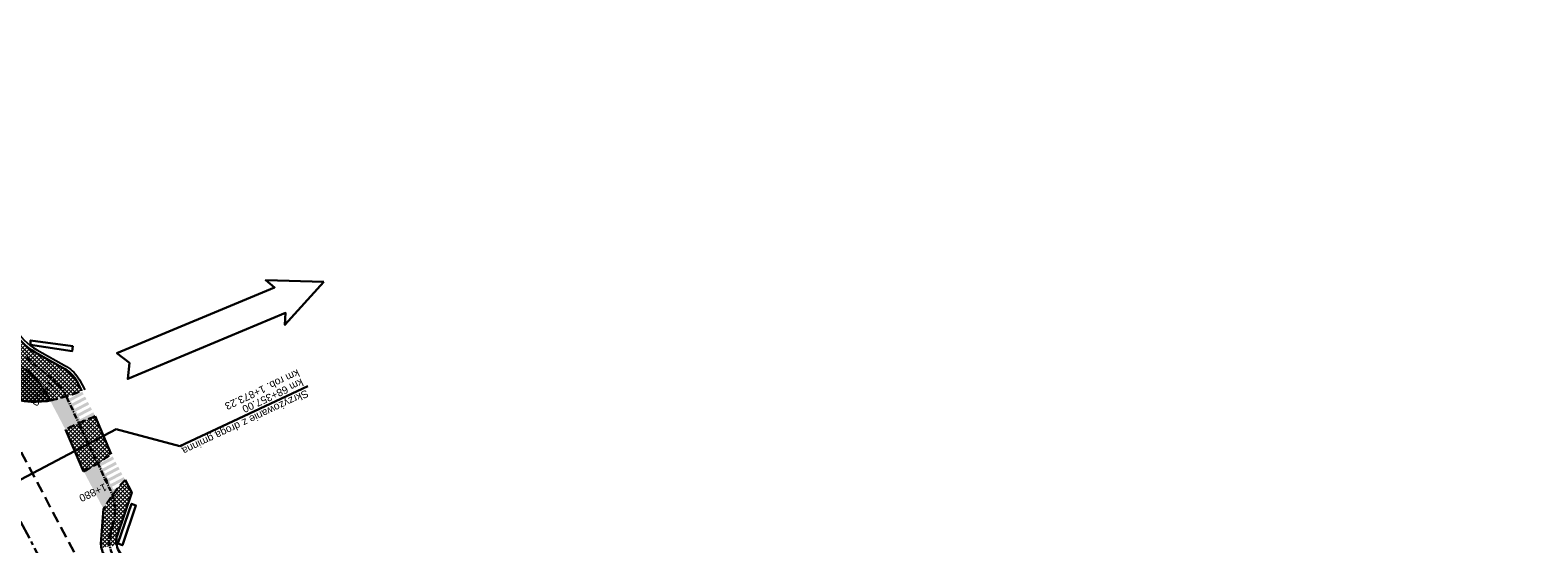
# Model space of a CAD drawing. Header units: metres. Extents: x 7529682 to 7533704, y 5721210 to 5727842.
# Tile 49 of 64: x 7530586 to 7530840, y 5726128 to 5726214. Entities that reach past the tile are written whole.
import ezdxf

# ---------------------------------------------------------------- set-up
doc = ezdxf.new("R2010")
doc.units = ezdxf.units.M
for name, pattern in [('CENTER', [50.8, 31.75, -6.35, 6.35, -6.35]), ('DASHED', [19.05, 12.7, -6.35]), ('HIDDEN', [9.525, 6.35, -3.175])]:
    doc.linetypes.add(name, pattern=pattern)
for name, color, linetype in [('C-DROGI-SYTUACJA-ETYKIETY', 7, 'Continuous'), ('D-hatch-zieleńce', 102, 'Continuous'), ('D-pobocza', 7, 'Continuous'), ('D-skarpa-kreskowanie', 7, 'Continuous')]:
    doc.layers.add(name, color=color, linetype=linetype)
doc.layers.add('D-hatch-ciag-pieszo-rowerowy', color=7, linetype='Continuous', lineweight=13, true_color=0xff9f80)
doc.layers.add('D-poziome-powl-czerwona', color=7, linetype='Continuous', lineweight=9, true_color=0xff6161)
for name, color, linetype, lineweight in [('D-krawędzie', 7, 'Continuous', 30), ('D-krawężniki-obniżone', 7, 'DASHED', 30), ('D-obrzeża', 7, 'Continuous', 30), ('D-opisy', 7, 'Continuous', 30), ('D-oś', 10, 'CENTER', 30)]:
    doc.layers.add(name, color=color, linetype=linetype, lineweight=lineweight)
doc.layers.add('D-malowanie-proj', color=7, linetype='Continuous', true_color=0x3333ff)
doc.layers.add('poprzeczki', color=7, linetype='Continuous', true_color=0x0000c7)
doc.styles.get("Standard").update_dxf_attribs({"font": 'arial.ttf'})
pattern_1 = [(45, (0, 0), (-0.33675960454, 0.33675960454), []), (135, (0, 0), (-0.33675960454, -0.33675960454), [])]

# ---------------------------------------------------------------- blocks, each defined once
blk = doc.blocks.new('AeccTickLine')
at = {"color": 0, "linetype": 'ByBlock', "lineweight": -2}
blk.add_line((0, 1), (0, -1), dxfattribs=at)

msp = doc.modelspace()

# ---------------------------------------------------------------- hatches: boundary and pattern name
at = {"layer": 'D-hatch-ciag-pieszo-rowerowy'}
h = msp.add_hatch(dxfattribs=at)
h.set_pattern_fill('ANSI37', color=256, scale=0.15, style=0)
h.set_pattern_definition(pattern_1)
h.paths.add_polyline_path([(7530586.41, 5726160.13, -0.144123), (7530582.47, 5726164.17), (7530582.28, 5726164.52), (7530580, 5726163.49), (7530580.71, 5726162.14, 0.101584), (7530584.55, 5726157.48), (7530584.69, 5726157.37, -0.100735), (7530588.49, 5726152.75), (7530588.87, 5726152.04, 0.045938), (7530594.23, 5726153.68), (7530593.36, 5726155.31, 0.143266), (7530591.4, 5726157.32)])
h = msp.add_hatch(dxfattribs=at)
h.set_pattern_fill('ANSI37', color=256, scale=0.15, style=0)
h.set_pattern_definition(pattern_1)
h.paths.add_polyline_path([(7530596.47, 5726149.4, 0.015669), (7530591.45, 5726147.16), (7530594.51, 5726140.08, 0.038506), (7530599.17, 5726143.02)])
h = msp.add_hatch(dxfattribs=at)
h.set_pattern_fill('ANSI37', color=256, scale=0.15, style=0)
h.set_pattern_definition(pattern_1)
h.paths.add_polyline_path([(7530602.62, 5726136.56), (7530601.53, 5726138.66, 0.072986), (7530597.85, 5726133.73), (7530597.55, 5726129.6), (7530600.52, 5726130.3)])
h.paths.add_polyline_path([(7530600.17, 5726129.27), (7530600.52, 5726130.3), (7530597.55, 5726129.6), (7530597.42, 5726127.91, 0.036274), (7530597.51, 5726127.27), (7530600.08, 5726127.68, -0.134461)])
at = {"layer": 'D-hatch-zieleńce'}
h = msp.add_hatch(dxfattribs=at)
h.set_pattern_fill('ANSI37', color=256, scale=0.15, style=0)
h.set_pattern_definition(pattern_1)
edge = h.paths.add_edge_path()
edge.add_line((7530581.77, 5726160.42), (7530576.38, 5726157.79))
edge.add_line((7530576.38, 5726157.79), (7530577.27, 5726156.37))
edge.add_line((7530577.27, 5726156.37), (7530578.21, 5726155.25))
edge.add_line((7530578.21, 5726155.25), (7530578.75, 5726154.73))
edge.add_line((7530578.75, 5726154.73), (7530579.27, 5726154.29))
edge.add_line((7530579.27, 5726154.29), (7530580.22, 5726153.6))
edge.add_line((7530580.22, 5726153.6), (7530580.84, 5726153.23))
edge.add_line((7530580.84, 5726153.23), (7530581.94, 5726152.7))
edge.add_line((7530581.94, 5726152.7), (7530582.86, 5726152.36))
edge.add_line((7530582.86, 5726152.36), (7530583.75, 5726152.11))
edge.add_line((7530583.75, 5726152.11), (7530584.58, 5726151.95))
edge.add_line((7530584.58, 5726151.95), (7530585.66, 5726151.84))
edge.add_line((7530585.66, 5726151.84), (7530586.52, 5726151.83))
edge.add_line((7530586.52, 5726151.83), (7530588.35, 5726151.96))
edge.add_line((7530588.35, 5726151.96), (7530588.87, 5726152.04))
edge.add_line((7530588.87, 5726152.04), (7530588.49, 5726152.75))
edge.add_arc((7530575.25, 5726145.7), 15, 28.0243, 51.0335)
edge.add_line((7530584.69, 5726157.37), (7530584.55, 5726157.48))
edge.add_arc((7530593.98, 5726169.14), 15, 215.5345, 231.0335, ccw=False)
at = {"layer": 'D-malowanie-proj'}
h = msp.add_hatch(color=256, dxfattribs=at)
h.paths.add_polyline_path([(7530594.53, 5726153.09), (7530594.3, 5726153.53), (7530591.65, 5726152.14), (7530591.88, 5726151.69)])
h.paths.add_polyline_path([(7530589.64, 5726151.65), (7530589.41, 5726152.09), (7530588.97, 5726151.86), (7530589.2, 5726151.41)])
h.paths.add_polyline_path([(7530590.11, 5726150.76), (7530589.88, 5726151.2), (7530589.43, 5726150.97), (7530589.67, 5726150.53)])
h = msp.add_hatch(color=256, dxfattribs=at)
h.paths.add_polyline_path([(7530594.99, 5726152.26), (7530594.75, 5726152.7), (7530592.1, 5726151.31), (7530592.33, 5726150.87)])
h.paths.add_polyline_path([(7530595.45, 5726151.38), (7530595.22, 5726151.82), (7530592.57, 5726150.42), (7530592.8, 5726149.98)])
h.paths.add_polyline_path([(7530595.92, 5726150.49), (7530595.69, 5726150.94), (7530593.03, 5726149.54), (7530593.26, 5726149.1)])
h.paths.add_polyline_path([(7530596.38, 5726149.61), (7530596.15, 5726150.05), (7530593.5, 5726148.65), (7530593.73, 5726148.21)])
h.paths.add_polyline_path([(7530590.56, 5726149.93), (7530590.33, 5726150.38), (7530589.89, 5726150.14), (7530590.12, 5726149.7)])
h.paths.add_polyline_path([(7530591.03, 5726149.05), (7530590.8, 5726149.49), (7530590.35, 5726149.26), (7530590.59, 5726148.82)])
h.paths.add_polyline_path([(7530591.49, 5726148.16), (7530591.26, 5726148.61), (7530590.82, 5726148.37), (7530591.05, 5726147.93)])
edge = h.paths.add_edge_path()
edge.add_arc((7530629.66, 5726068.22), 87.7, 115.4978, 115.8247)
edge.add_line((7530591.46, 5726147.16), (7530591.28, 5726147.49))
edge.add_line((7530591.28, 5726147.49), (7530591.73, 5726147.72))
edge.add_line((7530591.73, 5726147.72), (7530591.91, 5726147.38))
h = msp.add_hatch(color=256, dxfattribs=at)
h.paths.add_polyline_path([(7530599.66, 5726142.17), (7530599.42, 5726142.61), (7530596.77, 5726141.21), (7530597, 5726140.77)])
h.paths.add_polyline_path([(7530600.12, 5726141.28), (7530599.89, 5726141.73), (7530597.24, 5726140.33), (7530597.47, 5726139.89)])
h.paths.add_polyline_path([(7530595.23, 5726139.84), (7530595, 5726140.28), (7530594.56, 5726140.05), (7530594.79, 5726139.61)])
h.paths.add_polyline_path([(7530595.7, 5726138.95), (7530595.47, 5726139.4), (7530595.02, 5726139.16), (7530595.26, 5726138.72)])
h = msp.add_hatch(color=256, dxfattribs=at)
h.paths.add_polyline_path([(7530600.58, 5726140.46), (7530600.34, 5726140.9), (7530597.69, 5726139.5), (7530597.92, 5726139.06)])
h.paths.add_polyline_path([(7530601.04, 5726139.57), (7530600.81, 5726140.01), (7530598.15, 5726138.62), (7530598.39, 5726138.17)])
h.paths.add_polyline_path([(7530601.51, 5726138.69), (7530601.27, 5726139.13), (7530598.62, 5726137.73), (7530598.85, 5726137.29)])
h.paths.add_polyline_path([(7530596.15, 5726138.13), (7530595.92, 5726138.57), (7530595.48, 5726138.34), (7530595.71, 5726137.89)])
h.paths.add_polyline_path([(7530596.62, 5726137.24), (7530596.38, 5726137.68), (7530595.94, 5726137.45), (7530596.17, 5726137.01)])
h.paths.add_polyline_path([(7530597.08, 5726136.36), (7530596.85, 5726136.8), (7530596.41, 5726136.57), (7530596.64, 5726136.12)])
h.paths.add_polyline_path([(7530597.55, 5726135.47), (7530597.32, 5726135.91), (7530596.87, 5726135.68), (7530597.11, 5726135.24)])
h.paths.add_polyline_path([(7530598.01, 5726134.59), (7530597.78, 5726135.03), (7530597.34, 5726134.8), (7530597.57, 5726134.35)])
edge = h.paths.add_edge_path()
edge.add_arc((7530616.44, 5726123.77), 21.18, 139.6536, 143.0336)
edge.add_line((7530599.51, 5726136.51), (7530599.32, 5726136.4))
edge.add_line((7530599.32, 5726136.4), (7530599.09, 5726136.85))
edge.add_line((7530599.09, 5726136.85), (7530600.3, 5726137.48))
at = {"layer": 'D-poziome-powl-czerwona'}
h = msp.add_hatch(color=256, dxfattribs=at)
h.dxf.hatch_style = 1
edge = h.paths.add_edge_path()
edge.add_arc((7530629.66, 5726068.22), 87.7, 113.8642, 115.8323)
edge.add_line((7530591.45, 5726147.16), (7530588.88, 5726152.04))
edge.add_arc((7530577.07, 5726203.34), 52.64, 282.9583, 286.357)
edge.add_line((7530591.9, 5726152.83), (7530594.18, 5726148.42))
h = msp.add_hatch(color=256, dxfattribs=at)
h.dxf.hatch_style = 1
edge = h.paths.add_edge_path()
edge.add_arc((7530616.5, 5726123.66), 21.18, 142.2121, 151.5359)
edge.add_line((7530597.87, 5726133.76), (7530594.54, 5726140.09))
edge.add_arc((7530577.76, 5726171.79), 35.86, 297.8982, 302.7409)
edge.add_line((7530597.15, 5726141.62), (7530599.76, 5726136.64))

# ---------------------------------------------------------------- linework, layer by layer
at = {"layer": 'D-krawędzie', "linetype": 'HIDDEN', "ltscale": 0.3, "flags": 128}
msp.add_lwpolyline([(7530572.01, 5726166.06), (7530599.74, 5726113.52), (7530641.56, 5726032.01), (7530660.96, 5725995.07), (7530689.13, 5725941.54), (7530707.34, 5725907.03), (7530725.26, 5725873.09), (7530743.97, 5725837.65), (7530770.53, 5725787.12), (7530787.86, 5725754.27), (7530809.9, 5725712.54), (7530824.74, 5725684.39), (7530840.86, 5725653.69), (7530860.68, 5725616.15), (7530865.28, 5725607.39), (7530878.05, 5725583.08), (7530918.17, 5725507.18), (7530950.16, 5725446.31), (7530993.42, 5725364.26), (7531022.77, 5725308.72), (7531053.81, 5725249.87), (7531081.17, 5725197.87), (7531103.9, 5725154.54), (7531128.12, 5725108.45), (7531149.3, 5725068.25), (7531167.38, 5725033.77), (7531197.16, 5724976.99), (7531228.15, 5724918.03), (7531253.15, 5724870.49), (7531286.8, 5724806.65), (7531306.74, 5724768.66), (7531335.09, 5724714.65), (7531357.32, 5724672.44), (7531373.64, 5724641.45), (7531392.16, 5724606), (7531418.48, 5724555.85), (7531439.73, 5724515.58), (7531476.36, 5724446.19), (7531491.8, 5724416.76), (7531531.9, 5724339.93), (7531557.23, 5724291.66), (7531569.85, 5724267.58), (7531591.38, 5724226.55), (7531610, 5724191.1), (7531616.88, 5724178), (7531629.98, 5724153.03), (7531641.01, 5724132.02), (7531664.91, 5724087.62), (7531677.64, 5724064.79), (7531683.11, 5724054.99), (7531686.75, 5724048.18), (7531695.45, 5724031.7), (7531703.75, 5724015.92), (7531709.21, 5724005.51), (7531719.39, 5723986.15), (7531726.3, 5723973), (7531732.74, 5723960.74), (7531735.13, 5723956.19)], dxfattribs=at)
at = {"layer": 'D-krawędzie'}
for points in [[(7530592.61, 5726160.38), (7530585.54, 5726161.41), (7530585.58, 5726162.16), (7530592.67, 5726161.18), (7530592.61, 5726160.38), (7530592.61, 5726160.38)], [(7530581.77, 5726160.42), (7530576.38, 5726157.79), (7530577.27, 5726156.37), (7530578.21, 5726155.25), (7530578.75, 5726154.73), (7530579.27, 5726154.29), (7530580.22, 5726153.6), (7530580.84, 5726153.23), (7530581.94, 5726152.7), (7530582.86, 5726152.36), (7530583.75, 5726152.11), (7530584.58, 5726151.95), (7530585.66, 5726151.84), (7530586.52, 5726151.83), (7530588.35, 5726151.96), (7530588.87, 5726152.04)], [(7530600.29, 5726127.93), (7530602.59, 5726134.66), (7530603.33, 5726134.38), (7530601.05, 5726127.65), (7530600.29, 5726127.93), (7530600.29, 5726127.93)]]:
    msp.add_lwpolyline(points, dxfattribs=at)
at = {"layer": 'D-krawężniki-obniżone', "ltscale": 0.1}
for centre, radius, start, end in [((7530582.61, 5726181.94), 30.55, 281.8381, 292.359), ((7530629.66, 5726068.22), 87.7, 112.239, 115.8298), ((7530577.76, 5726171.79), 35.86, 297.8486, 306.669), ((7530616.5, 5726123.66), 21.18, 134.9423, 151.64)]:
    msp.add_arc(centre, radius, start, end, dxfattribs=at)
at = {"layer": 'D-obrzeża'}
for p, q in [((7530596.47, 5726149.4), (7530599.17, 5726143.02)), ((7530591.45, 5726147.16), (7530594.51, 5726140.08))]:
    msp.add_line(p, q, dxfattribs=at)
for points in [[(7530582.47, 5726164.17, 0.144123), (7530586.41, 5726160.13), (7530591.4, 5726157.32, -0.143266), (7530593.36, 5726155.31), (7530594.23, 5726153.68)], [(7530584.69, 5726157.37, -0.100735), (7530588.49, 5726152.75), (7530588.87, 5726152.04)], [(7530816.72, 5725716.02), (7530808.34, 5725732.53, 0.004099), (7530806.08, 5725736.9), (7530794.94, 5725758), (7530777.71, 5725790.9), (7530751.05, 5725841.38), (7530732.33, 5725876.83), (7530714.41, 5725910.76), (7530696.21, 5725945.27), (7530668.05, 5725998.78), (7530664.91, 5726005.01, 0.00515), (7530662.07, 5726010.5), (7530653.61, 5726026.49, -0.00515), (7530650.77, 5726031.98), (7530642.16, 5726049.1), (7530627.43, 5726076.94), (7530607.07, 5726115.58, 0.017191), (7530603.66, 5726121.55), (7530600.46, 5726126.73, -0.223174), (7530600.17, 5726129.27), (7530602.62, 5726136.56), (7530601.53, 5726138.66)], [(7530597.42, 5726127.91, 0.123992), (7530598.09, 5726125.82), (7530601.49, 5726120.31, -0.017191), (7530604.9, 5726114.34), (7530625.21, 5726075.79), (7530639.93, 5726047.96), (7530648.54, 5726030.86, 0.00515), (7530651.37, 5726025.37), (7530659.84, 5726009.38, -0.00515), (7530662.68, 5726003.89), (7530665.83, 5725997.63), (7530693.99, 5725944.1), (7530712.2, 5725909.6), (7530730.12, 5725875.66), (7530748.84, 5725840.22), (7530775.5, 5725789.74), (7530792.73, 5725756.83), (7530803.87, 5725735.73, -0.004099), (7530806.13, 5725731.36), (7530819.01, 5725705.98)]]:
    msp.add_lwpolyline(points, format="xyb", dxfattribs=at)
msp.add_lwpolyline([(7530597.86, 5726133.77), (7530597.42, 5726127.91)], dxfattribs=at)
at = {"layer": 'D-opisy', "linetype": 'ByBlock'}
for p, q in [((7530632.29, 5726154.49), (7530610.74, 5726144.34)), ((7530599.99, 5726147.2), (7530580.98, 5726137.18)), ((7530610.74, 5726144.34), (7530599.99, 5726147.2))]:
    msp.add_line(p, q, dxfattribs=at)
at = {"layer": 'D-opisy'}
msp.add_lwpolyline([(7530634.96, 5726172.04), (7530628.42, 5726164.77), (7530628.53, 5726166.81), (7530601.95, 5726155.68), (7530602.22, 5726158.38), (7530600.13, 5726160.05), (7530626.69, 5726171.11), (7530625.19, 5726172.32), (7530634.96, 5726172.04)], dxfattribs=at)
at = {"layer": 'D-oś', "ltscale": 0.1}
msp.add_lwpolyline([(7530594.85, 5726110.89), (7530540.21, 5726214.45)], dxfattribs=at)
at = {"layer": 'D-oś', "ltscale": 0.03}
msp.add_lwpolyline([(7530584.87, 5726159.29), (7530589.55, 5726155.35, -0.108108), (7530591.63, 5726152.64), (7530599.06, 5726136.87, -0.193566), (7530599.4, 5726130.91), (7530599.1, 5726130, 0.223174), (7530599.58, 5726125.77)], format="xyb", dxfattribs=at)
at = {"layer": 'D-pobocza'}
msp.add_lwpolyline([(7530582.91, 5726164.41, 0.144123), (7530586.65, 5726160.56), (7530591.65, 5726157.75, -0.143266), (7530593.81, 5726155.54), (7530594.7, 5726153.86)], format="xyb", dxfattribs=at)
at = {"layer": 'D-skarpa-kreskowanie', "linetype": 'Continuous'}
msp.add_line((7530590.3, 5726157.02, 107.63), (7530590.3, 5726157.02, 107.62), dxfattribs=at)

# ---------------------------------------------------------------- block references
at = {"layer": 'poprzeczki', "color": 7, "linetype": 'Continuous', "lineweight": 60, "xscale": 0.25, "yscale": 0.25, "zscale": 0.25}
for p, rotation in [((7530588.74, 5726156.04), 319.8929019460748), ((7530593.97, 5726147.67), 295.2121752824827), ((7530598.23, 5726138.63), 295.2121752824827), ((7530598.88, 5726129.05), 262.5947072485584)]:
    msp.add_blockref('AeccTickLine', p, dxfattribs=dict(at, rotation=rotation))

# ---------------------------------------------------------------- texts
at = {"layer": 'C-DROGI-SYTUACJA-ETYKIETY', "color": 7}
for s, rotation, p in [('1+860', 229.8929, (7530588.78, 5726155.51)), ('1+880', 205.2122, (7530598.05, 5726138.13))]:
    msp.add_text(s, height=1.25, rotation=rotation, dxfattribs=at).set_placement(p)
at = {"layer": 'D-opisy'}
for s, p in [('km rob. 1+873.23', (7530630.51, 5726157.35)), ('Skrzyżowanie z drogą gminną', (7530632.02, 5726153.9)), ('km 68+357.00', (7530631.15, 5726155.78))]:
    msp.add_text(s, height=1.25, rotation=205.2122, dxfattribs=at).set_placement(p)

doc.saveas('drawing.dxf')
